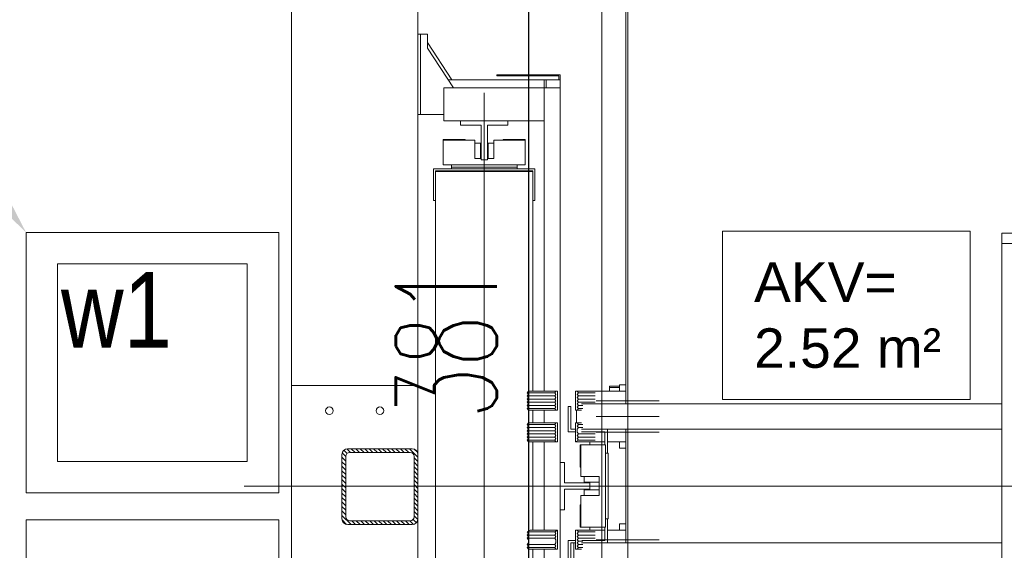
# Model space of a CAD drawing. Header units: millimetres. Extents: x 402 to 79005, y -7782 to 89952.
# Tile 238 of 256: x 26233 to 26389, y 36912 to 36996. Entities that reach past the tile are written whole.
import ezdxf
from ezdxf import colors
from ezdxf.entities.mleader import LeaderData, LeaderLine
from ezdxf.math import Vec2, Vec3

# ---------------------------------------------------------------- set-up
doc = ezdxf.new("R2010")
doc.units = ezdxf.units.MM
doc.header["$LTSCALE"] = 10
doc.linetypes.add('ACAD_ISO04W100', pattern=[30, 24, -3, 0, -3])
doc.layers.get('0').update_dxf_attribs({"lineweight": 0})
doc.layers.get('Defpoints').update_dxf_attribs({"color": 253})
for name, color, linetype, lineweight in [('0_A_DŹWIG OSOBOWY', 5, 'Continuous', 0), ('0_A_OPISY', 1, 'Continuous', 0), ('0_A_WYMIAROWANIE', 1, 'Continuous', 5), ('0_KANAŁ KLIMATYZACYJNO-WENTYLACYJNY', 7, 'Continuous', 0), ('0_OPISY', 1, 'Continuous', 0), ('A_SZYB WINDOWY', 7, 'Continuous', 0), ('AS_Belki', 145, 'Continuous', 0), ('AS_Blachy', 30, 'Continuous', 0), ('WIDOKI', 7, 'Continuous', 13)]:
    doc.layers.add(name, color=color, linetype=linetype, lineweight=lineweight)
doc.styles.add('LD', font='ARIALUNI.TTF')
doc.styles.add('SIMPLEXD', font='simplex.shx', dxfattribs={"width": 0.6})
doc.styles.get("Standard").update_dxf_attribs({"font": 'arial.ttf'})
doc.dimstyles.new('1-100', dxfattribs={"dimtxt": 16, "dimasz": 5, "dimexe": 0, "dimexo": 0, "dimgap": 5, "dimtad": 1, "dimdec": 1, "dimtxsty": 'SIMPLEXD', "dimcen": 5, "dimclrt": 256, "dimadec": 0, "dimazin": 0, "dimtfac": 1, "dimtdec": 0, "dimtix": 1, "dimtmove": 1, "dimatfit": 3, "dimldrblk": 'LP', "dimfxl": 0, "dimarcsym": 0})

# ---------------------------------------------------------------- blocks, each defined once
blk = doc.blocks.new('*D3720')
at = {"layer": '0_A_WYMIAROWANIE', "color": 0, "lineweight": -2}
for p, q in [((26572.52, 37520.12), (26567.52, 37520.12)), ((26567.52, 37515.12), (26567.52, 36755.12)), ((26562.52, 36750.12), (26567.52, 36750.12))]:
    blk.add_line(p, q, dxfattribs=at)
at = {"layer": '0_A_WYMIAROWANIE', "color": 0, "lineweight": 9}
for points in [[(26568.35, 37515.12), (26566.69, 37515.12), (26567.52, 37520.12)], [(26566.69, 36755.12), (26568.35, 36755.12), (26567.52, 36750.12)]]:
    blk.add_solid(points, dxfattribs=at)
at = {"layer": 'Defpoints', "color": 0, "lineweight": 9}
for p in [(26592.65, 37520.12), (26092.65, 36750.12), (26567.52, 36750.12)]:
    blk.add_point(p, dxfattribs=at)
at = {"layer": '0_A_WYMIAROWANIE', "insert": (26554.52, 37135.12), "char_height": 16, "attachment_point": 5, "rotation": 90, "style": 'SIMPLEXD'}
blk.add_mtext('770', dxfattribs=at)
blk = doc.blocks.new('LP')
for p, q in [((0, 1), (0, 0)), ((0, 0), (-1, 0)), ((0, -1), (0, 0)), ((0, 0), (1, 0))]:
    blk.add_line(p, q)
at = {"const_width": 0.2}
blk.add_lwpolyline([(0.707, 0.707), (-0.707, -0.707)], dxfattribs=at)
blk = doc.blocks.new('*D3728')
at = {"layer": '0_A_WYMIAROWANIE', "color": 0, "lineweight": -2}
for p, q in [((26308.45, 37135.62), (26313.45, 37135.62)), ((26313.45, 37130.62), (26313.45, 36759.62)), ((26308.45, 36754.62), (26313.45, 36754.62))]:
    blk.add_line(p, q, dxfattribs=at)
at = {"layer": '0_A_WYMIAROWANIE', "color": 0, "lineweight": 9}
for points in [[(26314.29, 37130.62), (26312.62, 37130.62), (26313.45, 37135.62)], [(26312.62, 36759.62), (26314.29, 36759.62), (26313.45, 36754.62)]]:
    blk.add_solid(points, dxfattribs=at)
at = {"layer": 'Defpoints', "color": 0, "lineweight": 9}
for p in [(26294.14, 37135.62), (26294.14, 36754.62), (26313.45, 36754.62)]:
    blk.add_point(p, dxfattribs=at)
at = {"layer": '0_A_WYMIAROWANIE', "insert": (26300.45, 36945.12), "char_height": 16, "attachment_point": 5, "rotation": 90, "style": 'SIMPLEXD'}
blk.add_mtext('381', dxfattribs=at)
blk = doc.blocks.new('*D3731')
at = {"layer": '0_A_WYMIAROWANIE', "color": 0, "lineweight": -2}
for p, q in [((26233.12, 37597.62), (26228.12, 37597.62)), ((26228.12, 37592.62), (26228.12, 36759.62)), ((26233.12, 36754.62), (26228.12, 36754.62))]:
    blk.add_line(p, q, dxfattribs=at)
at = {"layer": '0_A_WYMIAROWANIE', "color": 0, "lineweight": 9}
for points in [[(26228.95, 37592.62), (26227.29, 37592.62), (26228.12, 37597.62)], [(26227.29, 36759.62), (26228.95, 36759.62), (26228.12, 36754.62)]]:
    blk.add_solid(points, dxfattribs=at)
at = {"layer": 'Defpoints', "color": 0, "lineweight": 9}
for p in [(26235.65, 37597.62), (26228.12, 36754.62), (26279.21, 36754.62)]:
    blk.add_point(p, dxfattribs=at)
at = {"layer": '0_A_WYMIAROWANIE', "insert": (26215.12, 37176.12), "char_height": 16, "attachment_point": 5, "rotation": 90, "style": 'SIMPLEXD'}
blk.add_mtext('843', dxfattribs=at)
blk = doc.blocks.new('zw$BBA8')
for p, q in [((-501.9, 3231.1), (-501.9, 181.1)), ((-301.9, 3031.1), (-301.9, 2421.1)), ((-301.9, 381.1), (-301.9, 3031.1)), ((-10.9, 2796.1), (-10.9, 616.1)), ((-10.9, 2796.1), (-10.9, 616.1)), ((-10.9, 2796.1), (-10.9, 616.1)), ((-10.9, 2796.1), (-10.9, 616.1)), ((27.1, 2759.1), (27.1, 1836.1)), ((30.1, 1916.1), (30.1, 2756.1)), ((30.1, 2756.1), (30.1, 1916.1)), ((-301.9, 2421.1), (-301.9, 2294.1)), ((-297.9, 2421.1), (-301.9, 2421.1)), ((-286.9, 2421.1), (-297.9, 2421.1)), ((-297.9, 2421.1), (-297.9, 2294.1)), ((-297.9, 2294.1), (-297.9, 2421.1)), ((-286.9, 2399.1), (-286.9, 2421.1)), ((-247.9, 2349.1), (-286.9, 2408.1)), ((-245.3, 2336.1), (-286.9, 2399.1)), ((-176.9, 2357.1), (-176.9, 2355.1)), ((-76.9, 2357.1), (-176.9, 2357.1)), ((-176.9, 2355.1), (-78.9, 2355.1)), ((-78.9, 2355.1), (-78.9, 2349.1)), ((-76.9, 2349.1), (-76.9, 2357.1)), ((-101.9, 2349.1), (-253.9, 2349.1)), ((-101.9, 2349.1), (-101.9, 2336.1)), ((-98.9, 2349.1), (-101.9, 2349.1)), ((-76.9, 2349.1), (-98.9, 2349.1)), ((-98.9, 2349.1), (-98.9, 2336.1)), ((-98.9, 2336.1), (-98.9, 2349.1)), ((-76.9, 2336.1), (-76.9, 2349.1)), ((-260.9, 2336.1), (-260.9, 2284.1)), ((-101.9, 2336.1), (-260.9, 2336.1)), ((-196.9, 2328.1), (-196.9, 1084.1)), ((-76.9, 2336.1), (-101.9, 2336.1)), ((-101.9, 2336.1), (-101.9, 1856.1)), ((-76.9, 1076.1), (-76.9, 2336.1)), ((-301.9, 2294.1), (-301.9, 1118.1)), ((-301.9, 2294.1), (-297.9, 2294.1)), ((-297.9, 2294.1), (-260.9, 2294.1)), ((-260.9, 2284.1), (-101.9, 2284.1)), ((-234.4, 2284.1), (-234.4, 2277.1)), ((-159.4, 2284.1), (-234.4, 2284.1)), ((-234.4, 2277.1), (-201.9, 2277.1)), ((-201.9, 2277.1), (-201.9, 2222.1)), ((-191.9, 2222.1), (-191.9, 2277.1)), ((-191.9, 2277.1), (-159.4, 2277.1)), ((-159.4, 2277.1), (-159.4, 2284.1)), ((-261.9, 2254.6), (-261.9, 2253.6)), ((-226.9, 2254.6), (-261.9, 2254.6)), ((-211.9, 2253.6), (-261.9, 2253.6)), ((-261.9, 2253.6), (-261.9, 2214.6)), ((-226.9, 2253.6), (-226.9, 2254.6)), ((-211.9, 2224.6), (-211.9, 2253.6)), ((-211.9, 2248.6), (-211.9, 2224.6)), ((-202.9, 2248.6), (-211.9, 2248.6)), ((-202.9, 2224.6), (-202.9, 2248.6)), ((-190.9, 2248.6), (-190.9, 2224.6)), ((-181.9, 2248.6), (-190.9, 2248.6)), ((-131.9, 2253.6), (-181.9, 2253.6)), ((-181.9, 2253.6), (-181.9, 2224.6)), ((-181.9, 2224.6), (-181.9, 2248.6)), ((-131.9, 2254.6), (-166.9, 2254.6)), ((-166.9, 2254.6), (-166.9, 2253.6)), ((-131.9, 2253.6), (-131.9, 2254.6)), ((-131.9, 2214.6), (-131.9, 2253.6)), ((-261.9, 2214.6), (-131.9, 2214.6)), ((-248.9, 2214.6), (-248.9, 2210.6)), ((-201.9, 2224.6), (-211.9, 2224.6)), ((-201.9, 2222.1), (-191.9, 2222.1)), ((-181.9, 2224.6), (-191.9, 2224.6)), ((-144.9, 2210.6), (-144.9, 2214.6)), ((-116.9, 2208.1), (-276.9, 2208.1)), ((-276.9, 2208.1), (-276.9, 2158.1)), ((-273.9, 2205.1), (-119.9, 2205.1)), ((-273.9, 2158.1), (-273.9, 2205.1)), ((-119.9, 2204.1), (-273.9, 2204.1)), ((-273.9, 2204.1), (-273.9, 1208.1)), ((-248.9, 2210.6), (-144.9, 2210.6)), ((-248.9, 2210.6), (-248.9, 2208.1)), ((-144.9, 2208.1), (-144.9, 2210.6)), ((-119.9, 2205.1), (-119.9, 2158.1)), ((-119.9, 1856.1), (-119.9, 2204.1)), ((-116.9, 2158.1), (-116.9, 2208.1)), ((-276.9, 2158.1), (-273.9, 2158.1)), ((-119.9, 2158.1), (-116.9, 2158.1)), ((180.1, 2109.4), (180.1, 1842.8)), ((571.9, 2109.4), (180.1, 2109.4)), ((571.9, 1842.8), (571.9, 2109.4)), ((1390.1, 2106.1), (622.1, 2106.1)), ((622.1, 2106.1), (622.1, 2090.1)), ((622.1, 2090.1), (1390.1, 2090.1)), ((638.1, 2090.1), (622.1, 2090.1)), ((622.1, 2090.1), (622.1, 381.1)), ((30.1, 1916.1), (30.1, 1906.1)), ((30.1, 1906.1), (30.1, 1776.1)), ((-126.9, 1856.1), (-128.9, 1853.6)), ((-83.4, 1856.1), (-126.9, 1856.1)), ((-83.4, 1856.1), (-85.4, 1853.6)), ((-85.4, 1853.6), (-83.4, 1856.1)), ((-80.9, 1856.1), (-83.4, 1856.1)), ((-80.9, 1826.1), (-80.9, 1856.1)), ((-49.9, 1856.1), (-52.4, 1856.1)), ((-52.4, 1856.1), (-52.4, 1826.1)), ((-47.9, 1853.6), (-49.9, 1856.1)), ((-23.5, 1856.1), (-49.9, 1856.1)), ((-49.9, 1856.1), (-47.9, 1853.6)), ((-21.7, 1856.1), (-23.5, 1856.1)), ((-9.5, 1856.1), (-21.7, 1856.1)), ((8.6, 1856.1), (-9.5, 1856.1)), ((17.1, 1864.1), (1.1, 1864.1)), ((1.1, 1864.1), (1.1, 1862.1)), ((1.1, 1862.1), (17.1, 1862.1)), ((17.1, 1862.1), (1.1, 1862.1)), ((1.1, 1862.1), (1.1, 1856.1)), ((27.1, 1856.1), (8.6, 1856.1)), ((18, 1866.1), (17.1, 1866.1)), ((17.1, 1866.1), (17.1, 1856.1)), ((20.9, 1866.1), (18, 1866.1)), ((25.1, 1866.1), (20.9, 1866.1)), ((27.1, 1866.1), (25.1, 1866.1)), ((-128.9, 1853.6), (-85.4, 1853.6)), ((-85.4, 1853.6), (-128.9, 1853.6)), ((-128.9, 1853.6), (-126.9, 1851.1)), ((-126.9, 1851.1), (-128.9, 1848.6)), ((-128.9, 1848.6), (-85.4, 1848.6)), ((-85.4, 1848.6), (-128.9, 1848.6)), ((-128.9, 1848.6), (-126.9, 1846.1)), ((-126.9, 1846.1), (-128.9, 1843.6)), ((-128.9, 1843.6), (-85.4, 1843.6)), ((-85.4, 1843.6), (-128.9, 1843.6)), ((-128.9, 1843.6), (-126.9, 1841.1)), ((-126.9, 1841.1), (-128.9, 1838.6)), ((-128.9, 1838.6), (-85.4, 1838.6)), ((-85.4, 1838.6), (-128.9, 1838.6)), ((-128.9, 1838.6), (-126.9, 1836.1)), ((-85.4, 1853.6), (-83.4, 1851.1)), ((-83.4, 1851.1), (-85.4, 1853.6)), ((-83.4, 1851.1), (-85.4, 1848.6)), ((-85.4, 1848.6), (-83.4, 1851.1)), ((-85.4, 1848.6), (-83.4, 1846.1)), ((-83.4, 1846.1), (-85.4, 1848.6)), ((-83.4, 1846.1), (-85.4, 1843.6)), ((-85.4, 1843.6), (-83.4, 1846.1)), ((-85.4, 1843.6), (-83.4, 1841.1)), ((-83.4, 1841.1), (-85.4, 1843.6)), ((-83.4, 1841.1), (-85.4, 1838.6)), ((-85.4, 1838.6), (-83.4, 1841.1)), ((-85.4, 1838.6), (-83.4, 1836.1)), ((-83.4, 1836.1), (-85.4, 1838.6)), ((-49.9, 1851.1), (-47.9, 1853.6)), ((-47.9, 1853.6), (-49.9, 1851.1)), ((-47.9, 1848.6), (-49.9, 1851.1)), ((-49.9, 1851.1), (-47.9, 1848.6)), ((-49.9, 1846.1), (-47.9, 1848.6)), ((-47.9, 1848.6), (-49.9, 1846.1)), ((-47.9, 1843.6), (-49.9, 1846.1)), ((-49.9, 1846.1), (-47.9, 1843.6)), ((-49.9, 1841.1), (-47.9, 1843.6)), ((-47.9, 1843.6), (-49.9, 1841.1)), ((-47.9, 1838.6), (-49.9, 1841.1)), ((-49.9, 1841.1), (-47.9, 1838.6)), ((-49.9, 1836.1), (-47.9, 1838.6)), ((-47.9, 1838.6), (-49.9, 1836.1)), ((-21.6, 1853.6), (-47.9, 1853.6)), ((-47.9, 1853.6), (-21.6, 1853.6)), ((-21.6, 1848.6), (-47.9, 1848.6)), ((-47.9, 1848.6), (-21.6, 1848.6)), ((-21.6, 1843.6), (-47.9, 1843.6)), ((-47.9, 1843.6), (-21.6, 1843.6)), ((-21.6, 1838.6), (-47.9, 1838.6)), ((-47.9, 1838.6), (-21.6, 1838.6)), ((-19.9, 1841.1), (80.1, 1841.1)), ((180.1, 1842.8), (571.9, 1842.8)), ((-126.9, 1836.1), (-128.9, 1833.6)), ((-128.9, 1833.6), (-85.4, 1833.6)), ((-85.4, 1833.6), (-128.9, 1833.6)), ((-128.9, 1833.6), (-126.9, 1831.1)), ((-126.9, 1831.1), (-128.9, 1828.6)), ((-128.9, 1828.6), (-85.4, 1828.6)), ((-85.4, 1828.6), (-128.9, 1828.6)), ((-128.9, 1828.6), (-126.9, 1826.1)), ((-126.9, 1826.1), (-83.4, 1826.1)), ((-119.9, 1806.1), (-119.9, 1826.1)), ((-101.9, 1826.1), (-101.9, 1806.1)), ((-83.4, 1836.1), (-85.4, 1833.6)), ((-85.4, 1833.6), (-83.4, 1836.1)), ((-85.4, 1833.6), (-83.4, 1831.1)), ((-83.4, 1831.1), (-85.4, 1833.6)), ((-83.4, 1831.1), (-85.4, 1828.6)), ((-85.4, 1828.6), (-83.4, 1831.1)), ((-85.4, 1828.6), (-83.4, 1826.1)), ((-83.4, 1826.1), (-85.4, 1828.6)), ((-83.4, 1826.1), (-80.9, 1826.1)), ((-63.9, 1832.1), (-63.9, 1792.1)), ((-59.9, 1832.1), (-63.9, 1832.1)), ((-59.9, 1796.1), (-59.9, 1832.1)), ((-52.4, 1826.1), (-49.9, 1826.1)), ((-50.9, 1826.1), (-50.9, 1806.1)), ((-47.9, 1833.6), (-49.9, 1836.1)), ((-49.9, 1836.1), (-47.9, 1833.6)), ((-49.9, 1831.1), (-47.9, 1833.6)), ((-47.9, 1833.6), (-49.9, 1831.1)), ((-47.9, 1828.6), (-49.9, 1831.1)), ((-49.9, 1831.1), (-47.9, 1828.6)), ((-49.9, 1826.1), (-47.9, 1828.6)), ((-47.9, 1828.6), (-49.9, 1826.1)), ((-49.9, 1826.1), (-43, 1826.1)), ((-41, 1833.6), (-47.9, 1833.6)), ((-47.9, 1833.6), (-41, 1833.6)), ((-41, 1828.6), (-47.9, 1828.6)), ((-47.9, 1828.6), (-41, 1828.6)), ((622.1, 1836.1), (-43, 1836.1)), ((-19.9, 1816.1), (80.1, 1816.1)), ((-126.9, 1806.1), (-128.9, 1803.6)), ((-128.9, 1803.6), (-85.4, 1803.6)), ((-85.4, 1803.6), (-128.9, 1803.6)), ((-128.9, 1803.6), (-126.9, 1801.1)), ((-126.9, 1801.1), (-128.9, 1798.6)), ((-128.9, 1798.6), (-85.4, 1798.6)), ((-85.4, 1798.6), (-128.9, 1798.6)), ((-128.9, 1798.6), (-126.9, 1796.1)), ((-126.9, 1796.1), (-128.9, 1793.6)), ((-128.9, 1793.6), (-85.4, 1793.6)), ((-85.4, 1793.6), (-128.9, 1793.6)), ((-128.9, 1793.6), (-126.9, 1791.1)), ((-83.4, 1806.1), (-126.9, 1806.1)), ((-83.4, 1806.1), (-85.4, 1803.6)), ((-85.4, 1803.6), (-83.4, 1806.1)), ((-85.4, 1803.6), (-83.4, 1801.1)), ((-83.4, 1801.1), (-85.4, 1803.6)), ((-83.4, 1801.1), (-85.4, 1798.6)), ((-85.4, 1798.6), (-83.4, 1801.1)), ((-85.4, 1798.6), (-83.4, 1796.1)), ((-83.4, 1796.1), (-85.4, 1798.6)), ((-83.4, 1796.1), (-85.4, 1793.6)), ((-85.4, 1793.6), (-83.4, 1796.1)), ((-85.4, 1793.6), (-83.4, 1791.1)), ((-83.4, 1791.1), (-85.4, 1793.6)), ((-80.9, 1806.1), (-83.4, 1806.1)), ((-80.9, 1776.1), (-80.9, 1806.1)), ((-63.9, 1792.1), (-52.4, 1792.1)), ((-52.4, 1796.1), (-59.9, 1796.1)), ((-49.9, 1806.1), (-52.4, 1806.1)), ((-52.4, 1806.1), (-52.4, 1776.1)), ((-47.9, 1803.6), (-49.9, 1806.1)), ((-43, 1806.1), (-49.9, 1806.1)), ((-49.9, 1806.1), (-47.9, 1803.6)), ((-49.9, 1801.1), (-47.9, 1803.6)), ((-47.9, 1803.6), (-49.9, 1801.1)), ((-47.9, 1798.6), (-49.9, 1801.1)), ((-49.9, 1801.1), (-47.9, 1798.6)), ((-49.9, 1796.1), (-47.9, 1798.6)), ((-47.9, 1798.6), (-49.9, 1796.1)), ((-49.9, 1791.1), (-49.9, 1796.1)), ((-49.9, 1796.1), (-49.9, 1791.1)), ((-41, 1803.6), (-47.9, 1803.6)), ((-47.9, 1803.6), (-41, 1803.6)), ((-41, 1798.6), (-47.9, 1798.6)), ((-47.9, 1798.6), (-41, 1798.6)), ((-1.9, 1796.1), (-43, 1796.1)), ((-43, 1796.1), (622.1, 1796.1)), ((-43, 1792.1), (-5.9, 1792.1)), ((-5.9, 1792.1), (-5.9, 1771.1)), ((-1.9, 1758.1), (-1.9, 1796.1)), ((27.1, 1796.1), (27.1, 1616.1)), ((-126.9, 1791.1), (-128.9, 1788.6)), ((-128.9, 1788.6), (-85.4, 1788.6)), ((-85.4, 1788.6), (-128.9, 1788.6)), ((-128.9, 1788.6), (-126.9, 1786.1)), ((-126.9, 1786.1), (-128.9, 1783.6)), ((-128.9, 1783.6), (-85.4, 1783.6)), ((-85.4, 1783.6), (-128.9, 1783.6)), ((-128.9, 1783.6), (-126.9, 1781.1)), ((-126.9, 1781.1), (-128.9, 1778.6)), ((-128.9, 1778.6), (-85.4, 1778.6)), ((-85.4, 1778.6), (-128.9, 1778.6)), ((-128.9, 1778.6), (-126.9, 1776.1)), ((-83.4, 1791.1), (-85.4, 1788.6)), ((-85.4, 1788.6), (-83.4, 1791.1)), ((-85.4, 1788.6), (-83.4, 1786.1)), ((-83.4, 1786.1), (-85.4, 1788.6)), ((-83.4, 1786.1), (-85.4, 1783.6)), ((-85.4, 1783.6), (-83.4, 1786.1)), ((-85.4, 1783.6), (-83.4, 1781.1)), ((-83.4, 1781.1), (-85.4, 1783.6)), ((-83.4, 1781.1), (-85.4, 1778.6)), ((-85.4, 1778.6), (-83.4, 1781.1)), ((-85.4, 1778.6), (-83.4, 1776.1)), ((-83.4, 1776.1), (-85.4, 1778.6)), ((-52.4, 1776.1), (-47.9, 1778.6)), ((-47.9, 1778.6), (-52.4, 1776.1)), ((-47.9, 1788.6), (-49.9, 1791.1)), ((-49.9, 1791.1), (-47.9, 1788.6)), ((-49.9, 1786.1), (-47.9, 1788.6)), ((-47.9, 1788.6), (-49.9, 1786.1)), ((-47.9, 1783.6), (-49.9, 1786.1)), ((-49.9, 1786.1), (-47.9, 1783.6)), ((-49.9, 1781.1), (-47.9, 1783.6)), ((-47.9, 1783.6), (-49.9, 1781.1)), ((-47.9, 1778.6), (-49.9, 1781.1)), ((-49.9, 1781.1), (-47.9, 1778.6)), ((-21.6, 1788.6), (-47.9, 1788.6)), ((-47.9, 1788.6), (-21.6, 1788.6)), ((-21.6, 1783.6), (-47.9, 1783.6)), ((-47.9, 1783.6), (-21.6, 1783.6)), ((-21.6, 1778.6), (-47.9, 1778.6)), ((-47.9, 1778.6), (-21.6, 1778.6)), ((-19.9, 1791.1), (80.1, 1791.1)), ((-126.9, 1776.1), (-83.4, 1776.1)), ((-119.9, 1636.1), (-119.9, 1776.1)), ((-101.9, 1776.1), (-101.9, 1636.1)), ((-83.4, 1776.1), (-80.9, 1776.1)), ((-52.4, 1776.1), (-25.9, 1776.1)), ((-44.9, 1771.1), (-44.9, 1736.1)), ((-43.9, 1771.1), (-44.9, 1771.1)), ((-43.9, 1771.1), (-43.9, 1721.1)), ((-4.9, 1771.1), (-43.9, 1771.1)), ((-29.9, 1776.1), (-29.9, 1771.1)), ((-25.9, 1776.1), (-21.7, 1776.1)), ((-21.7, 1776.1), (-9.5, 1776.1)), ((-9.5, 1776.1), (-5.9, 1776.1)), ((-4.9, 1641.1), (-4.9, 1771.1)), ((-1.9, 1776.1), (8.6, 1776.1)), ((8.6, 1776.1), (27.1, 1776.1)), ((17.1, 1776.1), (17.1, 1766.1)), ((17.1, 1766.1), (18, 1766.1)), ((18, 1766.1), (20.9, 1766.1)), ((20.9, 1766.1), (25.1, 1766.1)), ((25.1, 1766.1), (27.1, 1766.1)), ((30.1, 1776.1), (30.1, 1756.1)), ((-196.9, 1656.1), (-196.9, 1756.1)), ((-0.9, 1758.1), (-4.9, 1758.1)), ((-0.9, 1654.1), (-0.9, 1758.1)), ((30.1, 1756.1), (30.1, 1656.1)), ((-69.9, 1743.6), (-76.9, 1743.6)), ((-76.9, 1743.6), (-76.9, 1668.6)), ((-69.9, 1711.1), (-69.9, 1743.6)), ((-44.9, 1736.1), (-43.9, 1736.1)), ((-43.9, 1721.1), (-14.9, 1721.1)), ((-14.9, 1721.1), (-38.9, 1721.1)), ((-38.9, 1721.1), (-38.9, 1712.1)), ((-14.9, 1721.1), (-14.9, 1691.1)), ((-576.9, 1706.1), (1673.1, 1706.1)), ((-319.4, 1706.1), (-75.9, 1706.1)), ((136.1, 1706.1), (-75.9, 1706.1)), ((-29.9, 1711.1), (-69.9, 1711.1)), ((-69.9, 1701.1), (-29.9, 1701.1)), ((-69.9, 1668.6), (-69.9, 1701.1)), ((-38.9, 1712.1), (-14.9, 1712.1)), ((-14.9, 1700.1), (-38.9, 1700.1)), ((-38.9, 1700.1), (-38.9, 1691.1)), ((-29.9, 1712.1), (-29.9, 1700.1)), ((1124.1, 1706.1), (136.1, 1706.1)), ((-43.9, 1691.1), (-43.9, 1641.1)), ((-14.9, 1691.1), (-43.9, 1691.1)), ((-38.9, 1691.1), (-14.9, 1691.1)), ((-76.9, 1668.6), (-69.9, 1668.6)), ((-43.9, 1676.1), (-44.9, 1676.1)), ((-44.9, 1676.1), (-44.9, 1641.1)), ((-4.9, 1654.1), (-0.9, 1654.1)), ((-1.9, 1616.1), (-1.9, 1654.1)), ((30.1, 1656.1), (30.1, 1556.1)), ((-124.4, 1636.1), (-128.9, 1633.6)), ((-80.9, 1636.1), (-124.4, 1636.1)), ((-80.9, 1636.1), (-85.4, 1633.6)), ((-85.4, 1633.6), (-80.9, 1636.1)), ((-80.9, 1606.1), (-80.9, 1636.1)), ((-49.9, 1636.1), (-52.4, 1636.1)), ((-52.4, 1636.1), (-52.4, 1606.1)), ((-47.9, 1633.6), (-49.9, 1636.1)), ((-23.5, 1636.1), (-49.9, 1636.1)), ((-49.9, 1636.1), (-47.9, 1633.6)), ((-44.9, 1641.1), (-43.9, 1641.1)), ((-43.9, 1641.1), (-4.9, 1641.1)), ((-29.9, 1641.1), (-29.9, 1636.1)), ((-21.7, 1636.1), (-23.5, 1636.1)), ((-21.7, 1636.1), (-23.5, 1636.1)), ((-9.5, 1636.1), (-21.7, 1636.1)), ((-9.5, 1636.1), (-21.7, 1636.1)), ((-5.9, 1636.1), (-9.5, 1636.1)), ((-5.9, 1636.1), (-9.5, 1636.1)), ((-5.9, 1641.1), (-5.9, 1620.1)), ((8.6, 1636.1), (-1.9, 1636.1)), ((8.6, 1636.1), (-1.9, 1636.1)), ((27.1, 1636.1), (8.6, 1636.1)), ((27.1, 1636.1), (8.6, 1636.1)), ((18, 1646.1), (17.1, 1646.1)), ((17.1, 1646.1), (17.1, 1636.1)), ((20.9, 1646.1), (18, 1646.1)), ((25.1, 1646.1), (20.9, 1646.1)), ((27.1, 1646.1), (25.1, 1646.1)), ((-128.9, 1633.6), (-85.4, 1633.6)), ((-85.4, 1633.6), (-128.9, 1633.6)), ((-128.9, 1633.6), (-126.9, 1631.1)), ((-126.9, 1631.1), (-128.9, 1628.6)), ((-128.9, 1628.6), (-85.4, 1628.6)), ((-85.4, 1628.6), (-128.9, 1628.6)), ((-128.9, 1628.6), (-126.9, 1626.1)), ((-126.9, 1626.1), (-128.9, 1623.6)), ((-128.9, 1623.6), (-85.4, 1623.6)), ((-85.4, 1623.6), (-128.9, 1623.6)), ((-128.9, 1623.6), (-126.9, 1621.1)), ((-126.9, 1621.1), (-126.9, 1616.1)), ((-85.4, 1633.6), (-83.4, 1631.1)), ((-83.4, 1631.1), (-85.4, 1633.6)), ((-83.4, 1631.1), (-85.4, 1628.6)), ((-85.4, 1628.6), (-83.4, 1631.1)), ((-85.4, 1628.6), (-83.4, 1626.1)), ((-83.4, 1626.1), (-85.4, 1628.6)), ((-83.4, 1626.1), (-85.4, 1623.6)), ((-85.4, 1623.6), (-83.4, 1626.1)), ((-85.4, 1623.6), (-83.4, 1621.1)), ((-83.4, 1621.1), (-85.4, 1623.6)), ((-83.4, 1621.1), (-83.4, 1616.1)), ((-83.4, 1616.1), (-83.4, 1621.1)), ((-49.9, 1631.1), (-47.9, 1633.6)), ((-47.9, 1633.6), (-49.9, 1631.1)), ((-47.9, 1628.6), (-49.9, 1631.1)), ((-49.9, 1631.1), (-47.9, 1628.6)), ((-49.9, 1626.1), (-47.9, 1628.6)), ((-47.9, 1628.6), (-49.9, 1626.1)), ((-47.9, 1623.6), (-49.9, 1626.1)), ((-49.9, 1626.1), (-47.9, 1623.6)), ((-49.9, 1621.1), (-47.9, 1623.6)), ((-47.9, 1623.6), (-49.9, 1621.1)), ((-47.9, 1618.6), (-49.9, 1621.1)), ((-49.9, 1621.1), (-47.9, 1618.6)), ((-21.6, 1633.6), (-47.9, 1633.6)), ((-47.9, 1633.6), (-21.6, 1633.6)), ((-21.6, 1628.6), (-47.9, 1628.6)), ((-47.9, 1628.6), (-21.6, 1628.6)), ((-21.6, 1623.6), (-47.9, 1623.6)), ((-47.9, 1623.6), (-21.6, 1623.6)), ((-19.9, 1621.1), (80.1, 1621.1)), ((-126.9, 1616.1), (-128.9, 1613.6)), ((-128.9, 1613.6), (-85.4, 1613.6)), ((-85.4, 1613.6), (-128.9, 1613.6)), ((-128.9, 1613.6), (-126.9, 1611.1)), ((-126.9, 1611.1), (-128.9, 1608.6)), ((-128.9, 1608.6), (-85.4, 1608.6)), ((-85.4, 1608.6), (-128.9, 1608.6)), ((-128.9, 1608.6), (-126.9, 1606.1)), ((-126.9, 1606.1), (-83.4, 1606.1)), ((-119.9, 1586.1), (-119.9, 1606.1)), ((-101.9, 1606.1), (-101.9, 1586.1)), ((-83.4, 1616.1), (-85.4, 1613.6)), ((-85.4, 1613.6), (-83.4, 1616.1)), ((-85.4, 1613.6), (-83.4, 1611.1)), ((-83.4, 1611.1), (-85.4, 1613.6)), ((-83.4, 1611.1), (-85.4, 1608.6)), ((-85.4, 1608.6), (-83.4, 1611.1)), ((-85.4, 1608.6), (-83.4, 1606.1)), ((-83.4, 1606.1), (-85.4, 1608.6)), ((-83.4, 1606.1), (-80.9, 1606.1)), ((-63.9, 1620.1), (-63.9, 1580.1)), ((-52.4, 1620.1), (-63.9, 1620.1)), ((-59.9, 1580.1), (-59.9, 1616.1)), ((-59.9, 1616.1), (-52.4, 1616.1)), ((-54.9, 1616.1), (-54.9, 1576.1)), ((-52.4, 1616.1), (-54.9, 1616.1)), ((-52.4, 1606.1), (-49.9, 1606.1)), ((-49.9, 1616.1), (-47.9, 1618.6)), ((-47.9, 1618.6), (-49.9, 1616.1)), ((-47.9, 1613.6), (-49.9, 1616.1)), ((-49.9, 1616.1), (-47.9, 1613.6)), ((-49.9, 1611.1), (-47.9, 1613.6)), ((-47.9, 1613.6), (-49.9, 1611.1)), ((-47.9, 1608.6), (-49.9, 1611.1)), ((-49.9, 1611.1), (-47.9, 1608.6)), ((-49.9, 1606.1), (-47.9, 1608.6)), ((-47.9, 1608.6), (-49.9, 1606.1)), ((-49.9, 1606.1), (-43, 1606.1)), ((-41, 1618.6), (-47.9, 1618.6)), ((-47.9, 1618.6), (-41, 1618.6)), ((-41, 1613.6), (-47.9, 1613.6)), ((-47.9, 1613.6), (-41, 1613.6)), ((-41, 1608.6), (-47.9, 1608.6)), ((-47.9, 1608.6), (-41, 1608.6)), ((-43, 1616.1), (-1.9, 1616.1)), ((622.1, 1616.1), (-43, 1616.1)), ((-5.9, 1620.1), (-42.2, 1620.1))]:
    blk.add_line(p, q)
at = {"insert": (230.1, 1976.1), "char_height": 62.5, "attachment_point": 4, "style": 'LD'}
blk.add_mtext('\\fArial Unicode MS|b0|i0;\\l\\C256;AKV=\\P2.52 m²', dxfattribs=at)

msp = doc.modelspace()

# ---------------------------------------------------------------- hatches: boundary and pattern name
at = {"layer": 'AS_Belki'}
h = msp.add_hatch(dxfattribs=at)
h.set_pattern_fill('HYPECUTREGION', color=10, scale=0.5, angle=270, style=0, pattern_type=2)
h.set_pattern_definition([(315, (26323.57455, 36706.0667), (0.3535534, 0.3535534), [])])
h.paths.add_polyline_path([(26295.953, 36916.967), (26295.953, 36927.167, 0.4142136), (26295.053, 36928.067), (26284.853, 36928.067, 0.4142136), (26283.953, 36927.167), (26283.953, 36916.967, 0.4142136), (26284.853, 36916.067), (26295.053, 36916.067, 0.4142136)], flags=0)
h.paths.add_polyline_path([(26295.353, 36926.867), (26295.353, 36917.267, -0.4142136), (26294.753, 36916.667), (26285.153, 36916.667, -0.4142136), (26284.553, 36917.267), (26284.553, 36926.867, -0.4142136), (26285.153, 36927.467), (26294.753, 36927.467, -0.4142136)], flags=0)

# ---------------------------------------------------------------- linework, layer by layer
at = {"layer": '0_A_DŹWIG OSOBOWY', "lineweight": 0}
for points in [[(26275.953, 37074.66), (26485.953, 37074.66), (26485.953, 36769.66), (26275.953, 36769.66)], [(26295.953, 36789.66), (26465.953, 36789.66), (26465.953, 37054.66), (26295.953, 37054.66)]]:
    msp.add_lwpolyline(points, close=True, dxfattribs=at)
at = {"layer": '0_KANAŁ KLIMATYZACYJNO-WENTYLACYJNY', "ltscale": 10}
for points in [[(26233.953, 36921.058), (26273.953, 36921.058), (26273.953, 36962.3), (26233.953, 36962.3)], [(26238.953, 36926.058), (26268.953, 36926.058), (26268.953, 36957.3), (26238.953, 36957.3)], [(26273.953, 36916.815), (26233.953, 36916.815), (26233.953, 36796.815), (26273.953, 36796.815)]]:
    msp.add_lwpolyline(points, close=True, dxfattribs=at)
at = {"layer": 'AS_Belki', "linetype": 'Continuous', "ltscale": 0.25}
for p, q in [((26295.053, 36928.067), (26284.853, 36928.067)), ((26283.953, 36927.167), (26283.953, 36916.967)), ((26284.553, 36917.267), (26284.553, 36926.867)), ((26285.153, 36927.467), (26294.753, 36927.467)), ((26295.353, 36926.867), (26295.353, 36917.267)), ((26295.953, 36927.167), (26295.953, 36916.967)), ((26284.853, 36916.067), (26295.053, 36916.067)), ((26294.753, 36916.667), (26285.153, 36916.667))]:
    msp.add_line(p, q, dxfattribs=at)
at = {"layer": 'AS_Belki', "color": 10, "linetype": 'ACAD_ISO04W100', "ltscale": 0.25}
msp.add_line((26283.953, 36916.067), (26283.953, 36916.067), dxfattribs=at)
at = {"layer": 'AS_Belki', "linetype": 'Continuous', "ltscale": 0.25}
for centre, start, end in [((26284.853, 36927.167), 90, 180), ((26295.053, 36927.167), 0, 90), ((26284.853, 36916.967), 180, 270), ((26295.053, 36916.967), 270, 0)]:
    msp.add_arc(centre, 0.9, start, end, dxfattribs=at)
at = {"layer": 'AS_Belki', "linetype": 'Continuous', "ltscale": 0.25, "extrusion": (-1.5136e-13, 6.27875e-14, -1)}
msp.add_arc((-26285.153, 36926.867, 0), 0.6, 0, 90, dxfattribs=at)
at = {"layer": 'AS_Belki', "linetype": 'Continuous', "ltscale": 0.25, "extrusion": (1.76696e-13, 3.78956e-14, -1)}
msp.add_arc((-26294.753, 36926.867, 0), 0.6, 90, 180, dxfattribs=at)
at = {"layer": 'AS_Belki', "linetype": 'Continuous', "ltscale": 0.25, "extrusion": (-1.5136e-13, -6.27875e-14, -1)}
msp.add_arc((-26285.153, 36917.267, 0), 0.6, 270, 0, dxfattribs=at)
at = {"layer": 'AS_Belki', "linetype": 'Continuous', "ltscale": 0.25, "extrusion": (6.30096e-14, -1.51582e-13, -1)}
msp.add_arc((-26294.753, 36917.267, 0), 0.6, 180, 270, dxfattribs=at)
at = {"layer": 'AS_Blachy', "linetype": 'Continuous', "ltscale": 0.25}
msp.add_line((26275.953, 36938.067), (26295.953, 36938.067), dxfattribs=at)
at = {"layer": 'WIDOKI'}
for centre in [(26281.953, 36934.067), (26289.953, 36934.067)]:
    msp.add_circle(centre, 0.6, dxfattribs=at)

# ---------------------------------------------------------------- block references
at = {"layer": 'A_SZYB WINDOWY', "xscale": 0.09999999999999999, "yscale": 0.09999999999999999, "zscale": 0.09999999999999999}
msp.add_blockref('zw$BBA8', (26326.147, 36751.549), dxfattribs=at)

# ---------------------------------------------------------------- texts
at = {"layer": '0_A_OPISY', "color": 1, "lineweight": 30, "ltscale": 100, "insert": (26248.258, 36956.041), "char_height": 12, "width": 185.4507, "attachment_point": 2}
msp.add_mtext('{\\fArial Narrow|b0|i0|c238|p34;w1}', dxfattribs=at)

# ---------------------------------------------------------------- dimensions: what is measured, and where the dimension line sits
at = {"layer": '0_A_WYMIAROWANIE', "color": 1}
for base, p1, p2, picture, middle in [((26228.119, 36754.619), (26235.655, 37597.619), (26279.211, 36754.619), '*D3731', (26215.119, 37176.119)), ((26567.521, 36750.119), (26592.653, 37520.119), (26092.653, 36750.119), '*D3720', (26554.521, 37135.119)), ((26313.454, 36754.619), (26294.136, 37135.619), (26294.136, 36754.619), '*D3728', (26300.454, 36945.119))]:
    dim = msp.add_linear_dim(base=base, p1=p1, p2=p2, angle=90, dimstyle='1-100', dxfattribs=at)
    dim.commit()
    dim.dimension.update_dxf_attribs({"geometry": picture, "text_midpoint": middle})

# ---------------------------------------------------------------- leaders
at = {"layer": '0_OPISY', "color": 5, "lineweight": 0}
ml = msp.add_multileader_mtext('Standard', dxfattribs=at)
ml.set_content('Projektowany kanał \\Pklimatyzacyjno-wentylacyjny \\Pz obudową \\Pz płyt elewacyjnych w kolorze szarym   \\P30x110 cm', color=5)
ml.set_leader_properties()
ml.build(insert=Vec2(0, 0))
ml.multileader.update_dxf_attribs({"dogleg_length": 0.36, "arrow_head_size": 10})
ctx = ml.context
ctx.base_point, ctx.char_height, ctx.arrow_head_size, ctx.landing_gap_size, ctx.plane_origin = Vec3(25927.15, 37064.6), 10, 10, 0.09, Vec3(25818.375, 37100.08)
ctx.text_align_type = 2
notes = []
notes.append((ctx, [(0, (1, 1, 0), (26157.868, 37064.6), (-1, 0), 0.36, [(0, [(26233.953, 36962.3)], 0, [])])]))
ctx.mtext.insert, ctx.mtext.alignment, ctx.mtext.flow_direction = Vec3(26157.418, 37069.688), 3, 5
ml = msp.add_multileader_mtext('Standard', dxfattribs=at)
ml.set_content('demontaż  klimatyzatorów', color=5)
ml.set_leader_properties()
ml.build(insert=Vec2(0, 0))
ml.multileader.update_dxf_attribs({"dogleg_length": 0.36, "arrow_head_size": 10})
ctx = ml.context
ctx.base_point, ctx.char_height, ctx.arrow_head_size, ctx.landing_gap_size, ctx.plane_origin = Vec3(26043.932, 36921.76), 10, 10, 0.09, Vec3(26081.341, 36897.225)
ctx.text_align_type = 2
notes.append((ctx, [(0, (1, 1, 0), (26205.379, 36921.76), (-1, 0), 0.36, [(0, [(26267.402, 36782.708)], 0, [])])]))
ctx.mtext.insert, ctx.mtext.alignment, ctx.mtext.flow_direction = Vec3(26204.929, 36928.23), 3, 5
for ctx, leaders in notes:
    for number, flags, end, landing, length, lines in leaders:
        leader = LeaderData()
        leader.index, (leader.has_last_leader_line, leader.has_dogleg_vector, leader.attachment_direction) = number, flags
        leader.last_leader_point, leader.dogleg_vector, leader.dogleg_length = Vec3(end), Vec3(landing), length
        for number, points, colour, breaks in lines:
            line = LeaderLine()
            line.index, line.vertices, line.color, line.breaks = number, Vec3.list(points), colors.encode_raw_color(colour), breaks
            leader.lines.append(line)
        ctx.leaders.append(leader)

doc.saveas('drawing.dxf')
